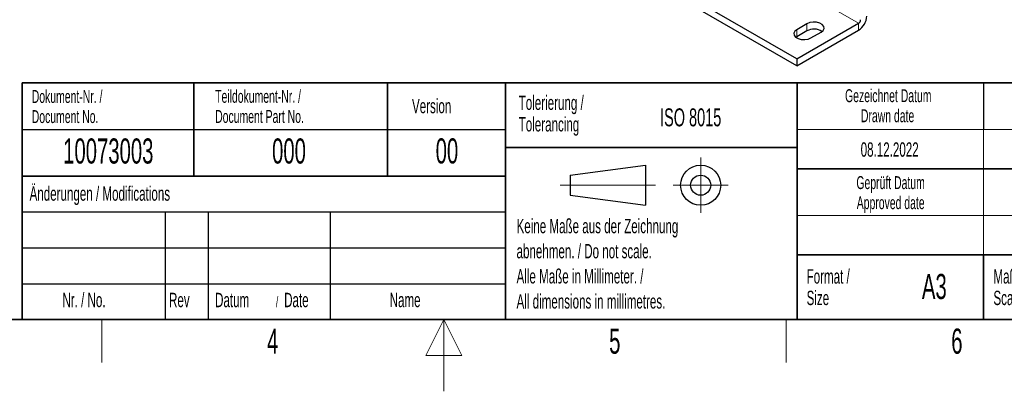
# Model space of a CAD drawing. Header units: millimetres. Extents: x 5 to 418, y 2 to 292.
# Tile 23 of 51: x 158 to 295, y 2 to 54. Entities that reach past the tile are written whole.
import ezdxf

# ---------------------------------------------------------------- set-up
doc = ezdxf.new("R2010")
doc.units = ezdxf.units.MM
doc.layers.add('SLD-0', color=7, linetype='Continuous')
doc.styles.add('SLDTEXTSTYLE0', font='TXT', dxfattribs={"width": 0.605})

msp = doc.modelspace()

# ---------------------------------------------------------------- linework, layer by layer
at = {"color": 7, "linetype": 'Continuous', "lineweight": 18}
for p, q in [((274.8818, 53.3018), (212.9392, 89.0605)), ((266.2551, 52.4038), (266.2551, 51.4239)), ((267.6693, 53.2202), (267.6693, 52.2404)), ((274.8818, 52.322), (274.8818, 53.3018))]:
    msp.add_line(p, q, dxfattribs=at)
at = {"color": 7, "linetype": 'Continuous', "lineweight": 25}
for p, q in [((266.2551, 48.3218), (204.3125, 84.0804)), ((266.2551, 47.3419), (204.3125, 83.1006)), ((266.2551, 48.3218), (274.8818, 53.3018)), ((267.6693, 53.2202), (266.2551, 52.4038)), ((266.2551, 47.3419), (274.8818, 52.322)), ((267.6693, 52.2404), (266.2551, 51.4239)), ((266.2551, 51.4239), (266.1316, 51.3424)), ((268.2349, 51.2608), (269.6492, 52.0772)), ((266.2551, 48.3218), (266.2551, 47.3419))]:
    msp.add_line(p, q, dxfattribs=at)
at = {"color": 7, "linetype": 'Continuous', "lineweight": 25, "flags": 128}
for points in [[(266.2551, 52.4038), (265.9762, 52.1739), (265.8503, 51.9027), (265.8927, 51.6231), (266.0982, 51.3687), (266.442, 51.1703), (266.8827, 51.0516), (267.367, 51.0272), (267.8367, 51.0998), (268.2349, 51.2608)], [(269.6492, 52.0772), (269.928, 52.3072), (270.0539, 52.5783), (270.0115, 52.8579), (269.806, 53.1123), (269.4622, 53.3108), (269.0216, 53.4294), (268.5372, 53.4538), (268.0675, 53.3812), (267.6693, 53.2202)]]:
    msp.add_lwpolyline(points, dxfattribs=at)
at = {"color": 7, "linetype": 'Continuous', "lineweight": 25}
for centre, radius, start, end in [((273.5568, 54.3934), 2.4589, 302.605478, 357.394522), ((274.5505, 53.8197), 0.6147, 302.605478, 357.394522), ((268.6515, 50.409), 2.0782, 57.351721, 118.20711)]:
    msp.add_arc(centre, radius, start, end, dxfattribs=at)
at = {"layer": 'SLD-0', "lineweight": 35}
for p, q in [((158.1167, 45), (225.6167, 45)), ((158.1167, 45), (158.1167, 32)), ((182.1167, 45), (182.1167, 32)), ((209.1167, 45), (209.1167, 32)), ((225.6167, 45), (225.6167, 32)), ((225.6167, 45), (266.3305, 45)), ((225.6167, 45), (225.6167, 36)), ((266.3305, 12), (266.3305, 45)), ((266.3305, 45), (266.3305, 12)), ((318, 45), (266.3305, 45)), ((225.6167, 36), (266.3305, 36)), ((225.6167, 36), (225.6167, 12)), ((266.3305, 33), (318, 33)), ((158.1167, 32), (158.1167, 12)), ((158.1167, 32), (225.6167, 32)), ((266.3305, 21), (318, 21)), ((292.3305, 21), (292.3305, 12)), ((26, 12), (408, 12)), ((225.6167, 12), (266.3305, 12)), ((266.3305, 12), (318, 12))]:
    msp.add_line(p, q, dxfattribs=at)
at = {"layer": 'SLD-0'}
for p, q in [((292.3305, 45), (292.3305, 38.5)), ((158.1167, 38.5), (225.6167, 38.5)), ((158.1167, 27), (225.6167, 27)), ((178.1167, 27), (178.1167, 12)), ((184.1167, 27), (184.1167, 12)), ((201.1167, 27), (201.1167, 12)), ((158.1167, 22), (225.6167, 22)), ((158.1167, 17), (225.6167, 17))]:
    msp.add_line(p, q, dxfattribs=at)
at = {"layer": 'SLD-0', "lineweight": 18}
for p, q in [((266.3305, 38.5), (318, 38.5)), ((292.3305, 38.5), (292.3305, 33)), ((252.8396, 34.5746), (252.8396, 26.8746)), ((292.3305, 33), (292.3305, 26.5)), ((233.2396, 30.7246), (246.5396, 30.7246)), ((248.9896, 30.7246), (256.6896, 30.7246)), ((266.3305, 26.5), (318, 26.5)), ((292.3305, 26.5), (292.3305, 21)), ((169.25, 6), (169.25, 12)), ((264.75, 6), (264.75, 12))]:
    msp.add_line(p, q, dxfattribs=at)
at = {"layer": 'SLD-0', "lineweight": 25}
for p, q in [((234.6396, 32.1246), (245.1396, 33.5246)), ((245.1396, 33.5246), (245.1396, 27.9246)), ((158.1167, 32), (225.6167, 32)), ((234.6396, 32.1246), (234.6396, 29.3246)), ((234.6396, 29.3246), (245.1396, 27.9246))]:
    msp.add_line(p, q, dxfattribs=at)
at = {"layer": 'SLD-0', "color": 7, "linetype": 'Continuous', "lineweight": 35}
for p in [(225.6167, 32), (158.1167, 12)]:
    msp.add_line(p, (225.6167, 12), dxfattribs=at)
at = {"layer": 'SLD-0', "color": 7, "linetype": 'Continuous', "lineweight": 18}
for p, q in [((217, 12), (214.5, 7)), ((217, 2), (217, 12)), ((219.5, 7), (217, 12)), ((214.5, 7), (219.5, 7))]:
    msp.add_line(p, q, dxfattribs=at)
at = {"layer": 'SLD-0', "lineweight": 25}
for radius in [2.8, 1.4]:
    msp.add_circle((252.8396, 30.7246), radius, dxfattribs=at)

# ---------------------------------------------------------------- texts
at = {"layer": 'SLD-0', "style": 'SLDTEXTSTYLE0'}
for s, insert, char_height, attachment_point in [('Dokument-Nr. /', (159.4707, 43.9891), 1.8, 1), ('Teildokument-Nr. /', (185.0721, 44.0073), 1.8, 1), ('Gezeichnet Datum', (279.0254, 44.1039), 1.8, 2), ('Version', (212.5452, 42.7601), 2, 1), ('Tolerierung /', (227.4391, 43.2172), 2, 1), ('ISO 8015', (247.1716, 41.4342), 2.5, 1), ('Drawn date', (278.9303, 41.3039), 1.8, 2), ('Document No.', (159.4707, 41.1891), 1.8, 1), ('Document Part No.', (185.0721, 41.2073), 1.8, 1), ('Tolerancing', (227.4391, 40.2172), 2, 1), ('10073003', (170.1557, 37.243), 3.5, 2), ('000', (195.3767, 37.243), 3.5, 2), ('00', (217.424, 37.2527), 3.5, 2), ('08.12.2022', (279.2203, 36.699), 2, 2), ('Geprüft Datum', (279.3494, 31.9851), 1.8, 2), ('Änderungen / Modifications', (159.1698, 30.5619), 2, 1), ('Approved date', (279.362, 29.1851), 1.8, 2), ('Keine Maße aus der Zeichnung', (227.1404, 26.0307), 2, 1), ('abnehmen. / Do not scale.', (227.1404, 22.5307), 2, 1), ('Alle Maße in Millimeter. /', (227.1404, 19.0307), 2, 1), ('Format /', (267.6251, 19.0116), 2, 1), ('A3', (285.4515, 18.3609), 3.5, 2), ('Maßstab /', (293.7029, 19.0116), 2, 1), ('Nr. / No.', (163.7532, 15.7244), 2, 1), ('Rev', (178.6351, 15.7244), 2, 1), ('Datum', (185.0629, 15.7244), 2, 1), ('/', (193.5459, 15.2243), 1.5, 1), ('Date', (194.7022, 15.7244), 2, 1), ('Name', (209.4275, 15.729), 2, 1), ('All dimensions in millimetres.', (227.1404, 15.5307), 2, 1), ('Size', (267.6251, 16.0116), 2, 1), ('Scale', (293.7029, 16.0116), 2, 1), ('4', (193.1027, 10.743), 3.5, 2), ('5', (240.8527, 10.743), 3.5, 2), ('6', (288.6027, 10.743), 3.5, 2)]:
    msp.add_mtext(s, dxfattribs=dict(at, insert=insert, char_height=char_height, attachment_point=attachment_point))

doc.saveas('drawing.dxf')
